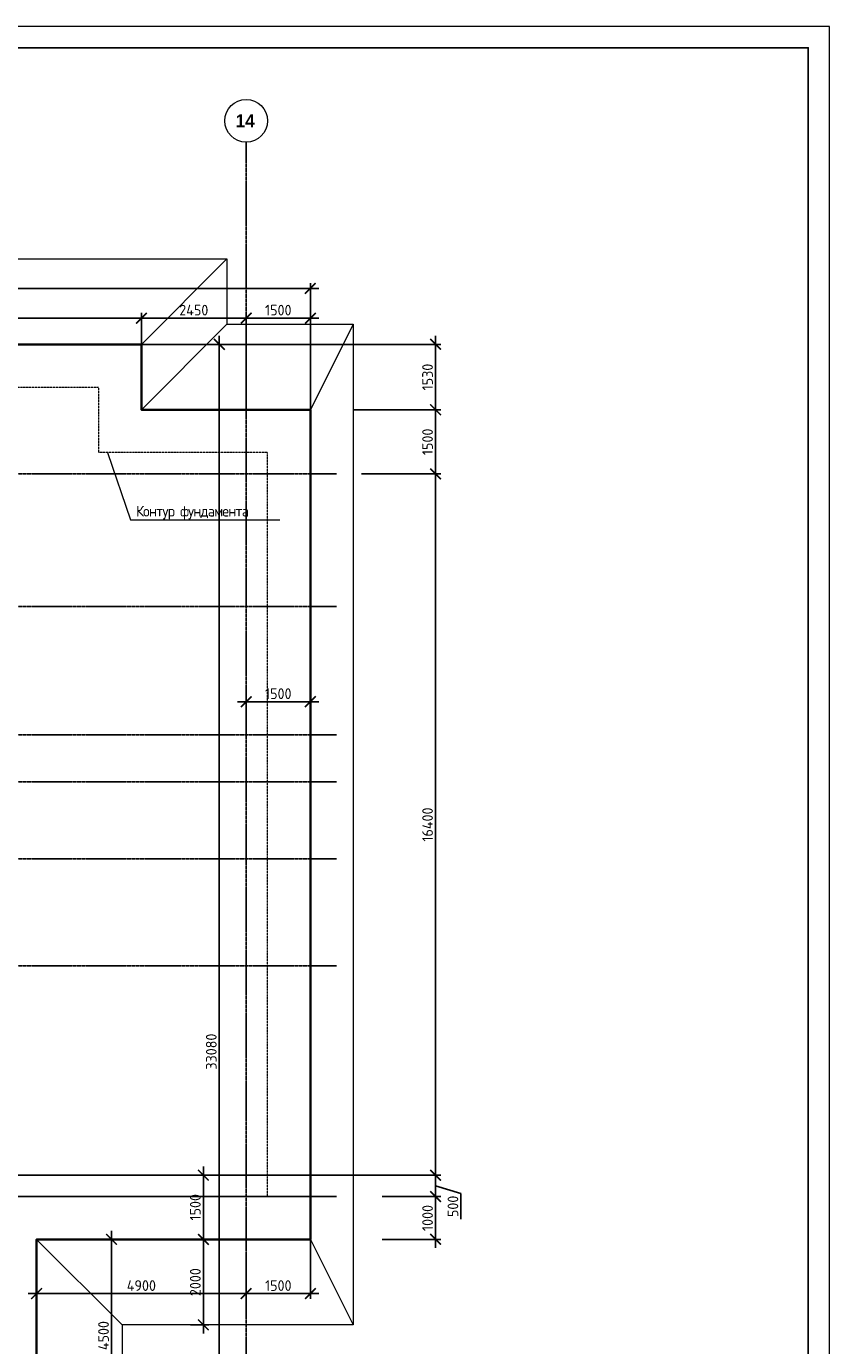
# Model space of a CAD drawing. Header units: millimetres. Extents: x -93479 to 1057970, y -66333 to 172656.
# Tile 13 of 145: x 97728 to 116503, y 29920 to 60770. Entities that reach past the tile are written whole.
import ezdxf
from ezdxf import colors
from ezdxf.entities.mleader import LeaderData, LeaderLine
from ezdxf.math import Vec2, Vec3

# ---------------------------------------------------------------- set-up
doc = ezdxf.new("R2010")
doc.units = ezdxf.units.MM
for name, pattern in [('______5', [1100, 800, -100, 100, -100]), ('DASHED', [7, 5, -2, 0]), ('осевая', [50.8, 31.75, -6.35, 6.35, -6.35])]:
    doc.linetypes.add(name, pattern=pattern)
for name, color, linetype, lineweight in [('0 Фундамент', 5, 'Continuous', 30), ('Оси', 40, '______5', 18), ('подоснова', 151, 'Continuous', 5), ('РАЗМЕРЫ', 7, 'Continuous', 9), ('ТОНКИЕ', 7, 'Continuous', 9)]:
    doc.layers.add(name, color=color, linetype=linetype, lineweight=lineweight)
doc.layers.add('ТОЛСТЫЕ_ОСНОВНЫЕ', color=6, linetype='Continuous')
doc.styles.add('GOST-2.304_Type-B', font='GOST_Common.ttf')
doc.styles.add('MtXpl_Century Gothic', font='GOTHICB.TTF', dxfattribs={"height": 0.2})
doc.linetypes.add('084-a Откосы неукрепленные', pattern='A,0.9,[11,Russia-GOST_Topo.shx,S=0.1,R=180,X=0,Y=0],1,[12,Russia-GOST_Topo.shx,S=0.1,R=180,X=0,Y=0],0.1', length=2)
doc.dimstyles.new('СПДС', dxfattribs={"dimscale": 100, "dimtxt": 2.5, "dimasz": 2.5, "dimexe": 1.25, "dimexo": 0, "dimtad": 1, "dimdec": 0, "dimtxsty": 'GOST-2.304_Type-B', "dimblk": 'ARCHTICK', "dimcen": 2.5, "dimdle": 2, "dimadec": 0, "dimazin": 2, "dimtfac": 0.75, "dimtdec": 0, "dimtmove": 1, "dimatfit": 3, "dimfxl": 1, "dimtolj": 1, "dimarcsym": 1})

# ---------------------------------------------------------------- blocks, each defined once
blk = doc.blocks.new('_ArchTick')
at = {"color": 0, "linetype": 'ByBlock', "const_width": 0.15}
blk.add_lwpolyline([(-0.5, -0.5), (0.5, 0.5)], dxfattribs=at)
blk = doc.blocks.new('*D1517')
at = {"layer": 'DEFPOINTS', "color": 0, "ltscale": 100, "transparency": 16777216}
for p in [(98762, 32405), (99718, 32405), (99168, 27905)]:
    blk.add_point(p, dxfattribs=at)
at = {"layer": 'РАЗМЕРЫ', "color": 0, "lineweight": -2, "transparency": 16777216}
for p, q in [((98762, 32405), (99843, 32405)), ((99718, 27705), (99718, 32605)), ((99168, 27905), (99843, 27905))]:
    blk.add_line(p, q, dxfattribs=at)
at = {"layer": 'РАЗМЕРЫ', "color": 0, "lineweight": -2, "ltscale": 100, "transparency": 16777216, "xscale": 250, "yscale": 250, "zscale": 250}
for p, rotation in [((99718, 32405), 90), ((99718, 27905), 270)]:
    blk.add_blockref('_ArchTick', p, dxfattribs=dict(at, rotation=rotation))
at = {"layer": 'РАЗМЕРЫ', "color": 0, "ltscale": 100, "transparency": 16777216, "insert": (99531, 30155), "char_height": 250, "attachment_point": 5, "rotation": 90, "style": 'GOST-2.304_Type-B'}
blk.add_mtext('\\A1;4500', dxfattribs=at)
blk = doc.blocks.new('*D1518')
at = {"layer": 'DEFPOINTS', "color": 0, "ltscale": 100, "transparency": 16777216}
for p in [(106047, 33405), (106047, 32405), (107293, 32405)]:
    blk.add_point(p, dxfattribs=at)
at = {"layer": 'РАЗМЕРЫ', "color": 0, "lineweight": -2, "transparency": 16777216}
for p, q in [((106047, 33405), (107418, 33405)), ((107293, 33605), (107293, 32205)), ((106047, 32405), (107418, 32405))]:
    blk.add_line(p, q, dxfattribs=at)
at = {"layer": 'РАЗМЕРЫ', "color": 0, "lineweight": -2, "ltscale": 100, "transparency": 16777216, "xscale": 250, "yscale": 250, "zscale": 250}
for p, rotation in [((107293, 33405), 90), ((107293, 32405), 270)]:
    blk.add_blockref('_ArchTick', p, dxfattribs=dict(at, rotation=rotation))
at = {"layer": 'РАЗМЕРЫ', "color": 0, "ltscale": 100, "transparency": 16777216, "insert": (107105, 32905), "char_height": 250, "attachment_point": 5, "rotation": 90, "style": 'GOST-2.304_Type-B'}
blk.add_mtext('\\A1;1000', dxfattribs=at)
blk = doc.blocks.new('*D1519')
at = {"layer": 'DEFPOINTS', "color": 0, "ltscale": 100, "transparency": 16777216}
for p in [(104366, 32666), (102866, 32031), (102866, 31137)]:
    blk.add_point(p, dxfattribs=at)
at = {"layer": 'РАЗМЕРЫ', "color": 0, "lineweight": -2, "transparency": 16777216}
for p, q in [((104366, 32666), (104366, 31012)), ((102866, 32031), (102866, 31012)), ((104566, 31137), (102666, 31137))]:
    blk.add_line(p, q, dxfattribs=at)
at = {"layer": 'РАЗМЕРЫ', "color": 0, "lineweight": -2, "ltscale": 100, "transparency": 16777216, "xscale": 250, "yscale": 250, "zscale": 250, "rotation": 180}
blk.add_blockref('_ArchTick', (102866, 31137), dxfattribs=at)
at = {"layer": 'РАЗМЕРЫ', "color": 0, "lineweight": -2, "ltscale": 100, "transparency": 16777216, "xscale": 250, "yscale": 250, "zscale": 250}
blk.add_blockref('_ArchTick', (104366, 31137), dxfattribs=at)
at = {"layer": 'РАЗМЕРЫ', "color": 0, "ltscale": 100, "transparency": 16777216, "insert": (103616, 31324), "char_height": 250, "attachment_point": 5, "style": 'GOST-2.304_Type-B'}
blk.add_mtext('\\A1;1500', dxfattribs=at)
blk = doc.blocks.new('*D1520')
at = {"layer": 'DEFPOINTS', "color": 0, "ltscale": 100, "transparency": 16777216}
for p in [(97966, 31137), (97966, 30568), (102866, 30568)]:
    blk.add_point(p, dxfattribs=at)
at = {"layer": 'РАЗМЕРЫ', "color": 0, "lineweight": -2, "transparency": 16777216}
for p, q in [((97966, 30568), (97966, 31262)), ((102866, 30568), (102866, 31262)), ((103066, 31137), (97766, 31137))]:
    blk.add_line(p, q, dxfattribs=at)
at = {"layer": 'РАЗМЕРЫ', "color": 0, "lineweight": -2, "ltscale": 100, "transparency": 16777216, "xscale": 250, "yscale": 250, "zscale": 250, "rotation": 180}
blk.add_blockref('_ArchTick', (97966, 31137), dxfattribs=at)
at = {"layer": 'РАЗМЕРЫ', "color": 0, "lineweight": -2, "ltscale": 100, "transparency": 16777216, "xscale": 250, "yscale": 250, "zscale": 250}
blk.add_blockref('_ArchTick', (102866, 31137), dxfattribs=at)
at = {"layer": 'РАЗМЕРЫ', "color": 0, "ltscale": 100, "transparency": 16777216, "insert": (100416, 31324), "char_height": 250, "attachment_point": 5, "style": 'GOST-2.304_Type-B'}
blk.add_mtext('\\A1;4900', dxfattribs=at)
blk = doc.blocks.new('*D1521')
at = {"layer": 'DEFPOINTS', "color": 0, "ltscale": 100, "transparency": 16777216}
for p in [(104973, 33905), (107293, 33905), (106671, 33405)]:
    blk.add_point(p, dxfattribs=at)
at = {"layer": 'РАЗМЕРЫ', "color": 0, "lineweight": -2, "transparency": 16777216}
for p, q in [((107293, 33205), (107293, 34105)), ((104973, 33905), (107418, 33905)), ((107887, 33476), (107293, 33655)), ((106671, 33405), (107418, 33405)), ((107887, 32876), (107887, 33476))]:
    blk.add_line(p, q, dxfattribs=at)
at = {"layer": 'РАЗМЕРЫ', "color": 0, "lineweight": -2, "ltscale": 100, "transparency": 16777216, "xscale": 250, "yscale": 250, "zscale": 250}
for p, rotation in [((107293, 33905), 90), ((107293, 33405), 270)]:
    blk.add_blockref('_ArchTick', p, dxfattribs=dict(at, rotation=rotation))
at = {"layer": 'РАЗМЕРЫ', "color": 0, "ltscale": 100, "transparency": 16777216, "insert": (107699, 33176), "char_height": 250, "attachment_point": 5, "rotation": 90, "style": 'GOST-2.304_Type-B'}
blk.add_mtext('\\A1;500', dxfattribs=at)
blk = doc.blocks.new('*D1522')
at = {"layer": 'DEFPOINTS', "color": 0, "ltscale": 100, "transparency": 16777216}
for p in [(105565, 50305), (107293, 50305), (106849, 33905)]:
    blk.add_point(p, dxfattribs=at)
at = {"layer": 'РАЗМЕРЫ', "color": 0, "lineweight": -2, "transparency": 16777216}
for p, q in [((105565, 50305), (107418, 50305)), ((107293, 33705), (107293, 50505)), ((106849, 33905), (107418, 33905))]:
    blk.add_line(p, q, dxfattribs=at)
at = {"layer": 'РАЗМЕРЫ', "color": 0, "lineweight": -2, "ltscale": 100, "transparency": 16777216, "xscale": 250, "yscale": 250, "zscale": 250}
for p, rotation in [((107293, 50305), 90), ((107293, 33905), 270)]:
    blk.add_blockref('_ArchTick', p, dxfattribs=dict(at, rotation=rotation))
at = {"layer": 'РАЗМЕРЫ', "color": 0, "ltscale": 100, "transparency": 16777216, "insert": (107105, 42105), "char_height": 250, "attachment_point": 5, "rotation": 90, "style": 'GOST-2.304_Type-B'}
blk.add_mtext('\\A1;16400', dxfattribs=at)
blk = doc.blocks.new('*D1523')
at = {"layer": 'DEFPOINTS', "color": 0, "ltscale": 100, "transparency": 16777216}
for p in [(105366, 51805), (107293, 51805), (105565, 50305)]:
    blk.add_point(p, dxfattribs=at)
at = {"layer": 'РАЗМЕРЫ', "color": 0, "lineweight": -2, "transparency": 16777216}
for p, q in [((107293, 50105), (107293, 52005)), ((105366, 51805), (107418, 51805)), ((105565, 50305), (107418, 50305))]:
    blk.add_line(p, q, dxfattribs=at)
at = {"layer": 'РАЗМЕРЫ', "color": 0, "lineweight": -2, "ltscale": 100, "transparency": 16777216, "xscale": 250, "yscale": 250, "zscale": 250}
for p, rotation in [((107293, 51805), 90), ((107293, 50305), 270)]:
    blk.add_blockref('_ArchTick', p, dxfattribs=dict(at, rotation=rotation))
at = {"layer": 'РАЗМЕРЫ', "color": 0, "ltscale": 100, "transparency": 16777216, "insert": (107105, 51055), "char_height": 250, "attachment_point": 5, "rotation": 90, "style": 'GOST-2.304_Type-B'}
blk.add_mtext('\\A1;1500', dxfattribs=at)
blk = doc.blocks.new('*D1524')
at = {"layer": 'DEFPOINTS', "color": 0, "ltscale": 100, "transparency": 16777216}
for p in [(102292, 53335), (107293, 53335), (106242, 51805)]:
    blk.add_point(p, dxfattribs=at)
at = {"layer": 'РАЗМЕРЫ', "color": 0, "lineweight": -2, "transparency": 16777216}
for p, q in [((107293, 51605), (107293, 53535)), ((102292, 53335), (107418, 53335)), ((106242, 51805), (107418, 51805))]:
    blk.add_line(p, q, dxfattribs=at)
at = {"layer": 'РАЗМЕРЫ', "color": 0, "lineweight": -2, "ltscale": 100, "transparency": 16777216, "xscale": 250, "yscale": 250, "zscale": 250}
for p, rotation in [((107293, 53335), 90), ((107293, 51805), 270)]:
    blk.add_blockref('_ArchTick', p, dxfattribs=dict(at, rotation=rotation))
at = {"layer": 'РАЗМЕРЫ', "color": 0, "ltscale": 100, "transparency": 16777216, "insert": (107105, 52570), "char_height": 250, "attachment_point": 5, "rotation": 90, "style": 'GOST-2.304_Type-B'}
blk.add_mtext('\\A1;1530', dxfattribs=at)
blk = doc.blocks.new('*D1525')
at = {"layer": 'DEFPOINTS', "color": 0, "ltscale": 100, "transparency": 16777216}
for p in [(102866, 53947), (102866, 52184), (104366, 51670)]:
    blk.add_point(p, dxfattribs=at)
at = {"layer": 'РАЗМЕРЫ', "color": 0, "lineweight": -2, "transparency": 16777216}
for p, q in [((102866, 52184), (102866, 54072)), ((104366, 51670), (104366, 54072)), ((104566, 53947), (102666, 53947))]:
    blk.add_line(p, q, dxfattribs=at)
at = {"layer": 'РАЗМЕРЫ', "color": 0, "lineweight": -2, "ltscale": 100, "transparency": 16777216, "xscale": 250, "yscale": 250, "zscale": 250, "rotation": 180}
blk.add_blockref('_ArchTick', (102866, 53947), dxfattribs=at)
at = {"layer": 'РАЗМЕРЫ', "color": 0, "lineweight": -2, "ltscale": 100, "transparency": 16777216, "xscale": 250, "yscale": 250, "zscale": 250}
blk.add_blockref('_ArchTick', (104366, 53947), dxfattribs=at)
at = {"layer": 'РАЗМЕРЫ', "color": 0, "ltscale": 100, "transparency": 16777216, "insert": (103616, 54135), "char_height": 250, "attachment_point": 5, "style": 'GOST-2.304_Type-B'}
blk.add_mtext('\\A1;1500', dxfattribs=at)
blk = doc.blocks.new('*D1526')
at = {"layer": 'DEFPOINTS', "color": 0, "ltscale": 100, "transparency": 16777216}
for p in [(100416, 53947), (100416, 53335), (102866, 53335)]:
    blk.add_point(p, dxfattribs=at)
at = {"layer": 'РАЗМЕРЫ', "color": 0, "lineweight": -2, "transparency": 16777216}
for p, q in [((100416, 53335), (100416, 54072)), ((102866, 53335), (102866, 54072)), ((103066, 53947), (100216, 53947))]:
    blk.add_line(p, q, dxfattribs=at)
at = {"layer": 'РАЗМЕРЫ', "color": 0, "lineweight": -2, "ltscale": 100, "transparency": 16777216, "xscale": 250, "yscale": 250, "zscale": 250, "rotation": 180}
blk.add_blockref('_ArchTick', (100416, 53947), dxfattribs=at)
at = {"layer": 'РАЗМЕРЫ', "color": 0, "lineweight": -2, "ltscale": 100, "transparency": 16777216, "xscale": 250, "yscale": 250, "zscale": 250}
blk.add_blockref('_ArchTick', (102866, 53947), dxfattribs=at)
at = {"layer": 'РАЗМЕРЫ', "color": 0, "ltscale": 100, "transparency": 16777216, "insert": (101641, 54135), "char_height": 250, "attachment_point": 5, "style": 'GOST-2.304_Type-B'}
blk.add_mtext('\\A1;2450', dxfattribs=at)
blk = doc.blocks.new('*D1527')
at = {"layer": 'DEFPOINTS', "color": 0, "ltscale": 100, "transparency": 16777216}
for p in [(91616, 53947), (91616, 53335), (100416, 53335)]:
    blk.add_point(p, dxfattribs=at)
at = {"layer": 'РАЗМЕРЫ', "color": 0, "lineweight": -2, "transparency": 16777216}
for p, q in [((91616, 53335), (91616, 54072)), ((100416, 53335), (100416, 54072)), ((100616, 53947), (91416, 53947))]:
    blk.add_line(p, q, dxfattribs=at)
at = {"layer": 'РАЗМЕРЫ', "color": 0, "lineweight": -2, "ltscale": 100, "transparency": 16777216, "xscale": 250, "yscale": 250, "zscale": 250, "rotation": 180}
blk.add_blockref('_ArchTick', (91616, 53947), dxfattribs=at)
at = {"layer": 'РАЗМЕРЫ', "color": 0, "lineweight": -2, "ltscale": 100, "transparency": 16777216, "xscale": 250, "yscale": 250, "zscale": 250}
blk.add_blockref('_ArchTick', (100416, 53947), dxfattribs=at)
at = {"layer": 'РАЗМЕРЫ', "color": 0, "ltscale": 100, "transparency": 16777216, "insert": (96016, 54135), "char_height": 250, "attachment_point": 5, "style": 'GOST-2.304_Type-B'}
blk.add_mtext('\\A1;8800', dxfattribs=at)
blk = doc.blocks.new('*U1953')
at = {"layer": 'ТОЛСТЫЕ_ОСНОВНЫЕ', "color": 7}
blk.add_lwpolyline([(20, 5), (836, 5), (836, 589), (20, 589)], close=True, dxfattribs=at)
at = {"layer": 'ТОНКИЕ', "color": 7}
blk.add_lwpolyline([(0, 0), (841, 0), (841, 594), (0, 594)], close=True, dxfattribs=at)
blk = doc.blocks.new('_None')
blk = doc.blocks.new('оси котлован')
at = {"color": 7, "linetype": 'ByBlock', "lineweight": -2}
blk.add_circle((101312.6, 117298.8), 500, dxfattribs=at)
at = {"layer": 'Оси', "color": 7, "linetype": 'осевая', "lineweight": 25, "transparency": 33554687}
for p, q in [((101313.1, 116798.8), (101313.1, 72367.2)), ((34980.8, 109040.5), (103420.2, 109040.5)), ((34980.8, 105940.5), (103420.2, 105940.5)), ((34980.8, 102940.5), (103420.2, 102940.5)), ((34980.8, 101840.5), (103420.2, 101840.5)), ((34980.8, 100040.5), (103420.2, 100040.5)), ((34980.8, 97540.5), (103420.2, 97540.5))]:
    blk.add_line(p, q, dxfattribs=at)
at = {"layer": 'Оси', "color": 7, "linetype": 'Continuous', "lineweight": 25, "transparency": 33554687}
for p, q in [((34980.9, 92650.6), (103420.2, 92640.5)), ((35379.4, 92150.6), (103420.2, 92140.5))]:
    blk.add_line(p, q, dxfattribs=at)
at = {"layer": 'Оси', "color": 7, "lineweight": 25, "transparency": 33554687, "style": 'MtXpl_Century Gothic'}
blk.add_text('14', height=300, dxfattribs=at).set_placement((101066.8, 117148.8))
blk = doc.blocks.new('*D1536')
at = {"layer": 'DEFPOINTS', "color": 0, "ltscale": 100, "transparency": 16777216}
for p in [(100416, 53335), (79062, 20255), (102238, 20255)]:
    blk.add_point(p, dxfattribs=at)
at = {"layer": 'РАЗМЕРЫ', "color": 0, "lineweight": -2, "transparency": 16777216}
for p, q in [((102238, 53535), (102238, 20055)), ((100416, 53335), (102363, 53335)), ((79062, 20255), (102363, 20255))]:
    blk.add_line(p, q, dxfattribs=at)
at = {"layer": 'РАЗМЕРЫ', "color": 0, "lineweight": -2, "ltscale": 100, "transparency": 16777216, "xscale": 250, "yscale": 250, "zscale": 250}
for p, rotation in [((102238, 53335), 90), ((102238, 20255), 270)]:
    blk.add_blockref('_ArchTick', p, dxfattribs=dict(at, rotation=rotation))
at = {"layer": 'РАЗМЕРЫ', "color": 0, "ltscale": 100, "transparency": 16777216, "insert": (102050, 36795), "char_height": 250, "attachment_point": 5, "rotation": 90, "style": 'GOST-2.304_Type-B'}
blk.add_mtext('\\A1;33080', dxfattribs=at)
blk = doc.blocks.new('*D1559')
at = {"layer": 'DEFPOINTS', "color": 0, "ltscale": 100, "transparency": 16777216}
for p in [(101136, 33905), (101865, 33905), (101166, 32405)]:
    blk.add_point(p, dxfattribs=at)
at = {"layer": 'РАЗМЕРЫ', "color": 0, "lineweight": -2, "transparency": 16777216}
for p, q in [((101865, 32205), (101865, 34105)), ((101136, 33905), (101990, 33905)), ((101166, 32405), (101990, 32405))]:
    blk.add_line(p, q, dxfattribs=at)
at = {"layer": 'РАЗМЕРЫ', "color": 0, "lineweight": -2, "ltscale": 100, "transparency": 16777216, "xscale": 250, "yscale": 250, "zscale": 250}
for p, rotation in [((101865, 33905), 90), ((101865, 32405), 270)]:
    blk.add_blockref('_ArchTick', p, dxfattribs=dict(at, rotation=rotation))
at = {"layer": 'РАЗМЕРЫ', "color": 0, "ltscale": 100, "transparency": 16777216, "insert": (101677, 33155), "char_height": 250, "attachment_point": 5, "rotation": 90, "style": 'GOST-2.304_Type-B'}
blk.add_mtext('\\A1;1500', dxfattribs=at)
blk = doc.blocks.new('*D1560')
at = {"layer": 'DEFPOINTS', "color": 0, "ltscale": 100, "transparency": 16777216}
for p in [(101229, 32405), (101865, 32405), (101563, 30405)]:
    blk.add_point(p, dxfattribs=at)
at = {"layer": 'РАЗМЕРЫ', "color": 0, "lineweight": -2, "transparency": 16777216}
for p, q in [((101229, 32405), (101990, 32405)), ((101865, 30205), (101865, 32605)), ((101563, 30405), (101990, 30405))]:
    blk.add_line(p, q, dxfattribs=at)
at = {"layer": 'РАЗМЕРЫ', "color": 0, "lineweight": -2, "ltscale": 100, "transparency": 16777216, "xscale": 250, "yscale": 250, "zscale": 250}
for p, rotation in [((101865, 32405), 90), ((101865, 30405), 270)]:
    blk.add_blockref('_ArchTick', p, dxfattribs=dict(at, rotation=rotation))
at = {"layer": 'РАЗМЕРЫ', "color": 0, "ltscale": 100, "transparency": 16777216, "insert": (101677, 31405), "char_height": 250, "attachment_point": 5, "rotation": 90, "style": 'GOST-2.304_Type-B'}
blk.add_mtext('\\A1;2000', dxfattribs=at)
blk = doc.blocks.new('*D1561')
at = {"layer": 'DEFPOINTS', "color": 0, "ltscale": 100, "transparency": 16777216}
for p in [(102866, 45302), (104366, 45302), (104366, 44978)]:
    blk.add_point(p, dxfattribs=at)
at = {"layer": 'РАЗМЕРЫ', "color": 0, "lineweight": -2, "transparency": 16777216}
for p, q in [((102866, 45302), (102866, 44853)), ((104366, 45302), (104366, 44853)), ((102666, 44978), (104566, 44978))]:
    blk.add_line(p, q, dxfattribs=at)
at = {"layer": 'РАЗМЕРЫ', "color": 0, "lineweight": -2, "ltscale": 100, "transparency": 16777216, "xscale": 250, "yscale": 250, "zscale": 250, "rotation": 180}
blk.add_blockref('_ArchTick', (102866, 44978), dxfattribs=at)
at = {"layer": 'РАЗМЕРЫ', "color": 0, "lineweight": -2, "ltscale": 100, "transparency": 16777216, "xscale": 250, "yscale": 250, "zscale": 250}
blk.add_blockref('_ArchTick', (104366, 44978), dxfattribs=at)
at = {"layer": 'РАЗМЕРЫ', "color": 0, "ltscale": 100, "transparency": 16777216, "insert": (103616, 45166), "char_height": 250, "attachment_point": 5, "style": 'GOST-2.304_Type-B'}
blk.add_mtext('\\A1;1500', dxfattribs=at)
blk = doc.blocks.new('*D1562')
at = {"layer": 'DEFPOINTS', "color": 0, "ltscale": 100, "transparency": 16777216}
for p in [(65713, 54757), (65713, 54643), (104366, 45302)]:
    blk.add_point(p, dxfattribs=at)
at = {"layer": 'РАЗМЕРЫ', "color": 0, "lineweight": -2, "transparency": 16777216}
for p, q in [((104566, 54643), (65513, 54643)), ((65713, 54757), (65713, 54518)), ((104366, 45302), (104366, 54768))]:
    blk.add_line(p, q, dxfattribs=at)
at = {"layer": 'РАЗМЕРЫ', "color": 0, "lineweight": -2, "ltscale": 100, "transparency": 16777216, "xscale": 250, "yscale": 250, "zscale": 250, "rotation": 180}
blk.add_blockref('_ArchTick', (65713, 54643), dxfattribs=at)
at = {"layer": 'РАЗМЕРЫ', "color": 0, "lineweight": -2, "ltscale": 100, "transparency": 16777216, "xscale": 250, "yscale": 250, "zscale": 250}
blk.add_blockref('_ArchTick', (104366, 54643), dxfattribs=at)
at = {"layer": 'РАЗМЕРЫ', "color": 0, "ltscale": 100, "transparency": 16777216, "insert": (85040, 54831), "char_height": 250, "attachment_point": 5, "style": 'GOST-2.304_Type-B'}
blk.add_mtext('\\A1;38654', dxfattribs=at)

msp = doc.modelspace()

# ---------------------------------------------------------------- linework, layer by layer
at = {"layer": '0 Фундамент', "color": 7, "linetype": 'DASHED', "lineweight": 0, "elevation": -3100}
msp.add_lwpolyline([(92616.4, 50804.7), (92616.4, 52334.7), (99416.4, 52334.7), (99416.4, 50804.7)], dxfattribs=at)
at = {"layer": '0 Фундамент', "color": 7, "linetype": 'DASHED', "lineweight": 0}
for points in [[(55566.3, 33404.7), (103366.4, 33404.7), (103366.4, 50804.7), (99416.4, 50804.7)], [(55516.4, 33404.7), (103366.4, 33404.7)]]:
    msp.add_lwpolyline(points, dxfattribs=at)
at = {"layer": 'РАЗМЕРЫ', "color": 7, "linetype": '084-a Откосы неукрепленные', "ltscale": 5}
msp.add_lwpolyline([(65712.7, 53804.7), (89616.4, 53804.7), (89616.4, 55334.7), (99383, 55334.7), (102416.4, 55334.7), (102416.4, 53804.7), (105366.4, 53804.7), (105366.4, 30404.7), (99966.4, 30404.7), (99966.4, 24404.7), (96366.4, 24404.7), (96366.4, 18254.7), (64784.6, 18254.7)], dxfattribs=at)
at = {"layer": 'РАЗМЕРЫ', "color": 7}
for points in [[(102416.4, 55334.7), (100416.4, 53334.7)], [(102416.4, 53804.7), (100416.4, 51804.7)], [(105366.4, 53804.7), (104366.4, 51804.7)], [(97966.4, 32404.7), (99966.4, 30404.7)], [(104366.4, 32404.7), (105366.4, 30404.7)]]:
    msp.add_lwpolyline(points, dxfattribs=at)
at = {"layer": 'РАЗМЕРЫ', "color": 7, "lineweight": 35, "extrusion": (0, 0, -1)}
msp.add_lwpolyline([(-63712.7, 51804.7), (-91616.4, 51804.7), (-91616.4, 53334.7), (-99383, 53334.7), (-100416.4, 53334.7), (-100416.4, 51804.7), (-104366.4, 51804.7), (-104366.4, 32404.7), (-97966.4, 32404.7), (-97966.4, 26404.7), (-94366.4, 26404.7), (-94366.4, 20254.7), (-66771.5, 20254.7)], dxfattribs=at)

# ---------------------------------------------------------------- block references
at = {"color": 7, "xscale": 100, "yscale": 100, "zscale": 100}
msp.add_blockref('*U1953', (32403.5, 1370.5), dxfattribs=at)
at = {"layer": 'РАЗМЕРЫ', "color": 7}
msp.add_blockref('оси котлован', (1553.2, -58735.8), dxfattribs=at)

# ---------------------------------------------------------------- dimensions: what is measured, and where the dimension line sits
for base, p1, p2, picture, middle in [((65712.7, 54643.1), (104366.4, 45302.1), (65712.7, 54757.5), '*D1562', (85039.5, 54830.7)), ((91616.4, 53946.9), (100416.4, 53334.7), (91616.4, 53334.7), '*D1527', (96016.4, 54134.6)), ((100416.4, 53946.9), (102866.3, 53334.7), (100416.4, 53334.7), '*D1526', (101641.3, 54134.6)), ((102866.3, 53946.9), (104366.4, 51670.4), (102866.3, 52183.6), '*D1525', (103616.3, 54134.6)), ((104366.4, 44978.3), (102866.3, 45302.1), (104366.4, 45302.1), '*D1561', (103616.3, 45165.9)), ((102866.3, 31136.8), (104366.4, 32665.6), (102866.3, 32031.3), '*D1519', (103616.3, 31324.4)), ((97966.4, 31136.8), (102866.3, 30567.6), (97966.4, 30567.6), '*D1520', (100416.3, 31324.4))]:
    dim = msp.add_linear_dim(base=base, p1=p1, p2=p2, dimstyle='СПДС', dxfattribs=at)
    dim.commit()
    dim.dimension.update_dxf_attribs({"geometry": picture, "text_midpoint": middle})
for base, p1, p2, picture, middle in [((102238.1, 20254.7), (100416.4, 53334.7), (79062.4, 20254.7), '*D1536', (102050.5, 36794.7)), ((107293, 53334.7), (106242.4, 51804.7), (102292.4, 53334.7), '*D1524', (107105.4, 52569.7)), ((107293, 51804.7), (105564.6, 50304.7), (105366.4, 51804.7), '*D1523', (107105.4, 51054.7)), ((107293, 50304.7), (106849.3, 33904.7), (105564.6, 50304.7), '*D1522', (107105.4, 42104.7)), ((101864.9536, 33905.1853), (101166.405, 32404.7263), (101135.9498, 33905.1853), '*D1559', (101677.3284, 33154.9558)), ((107293, 33904.7), (106670.5, 33404.7), (104973.3, 33904.7), '*D1521', (107699.5, 33414)), ((107293, 32404.7), (106046.7, 33404.7), (106046.7, 32404.7), '*D1518', (107105.4, 32904.7)), ((99718.4, 32404.7), (99167.9, 27904.7), (98762.2, 32404.7), '*D1517', (99530.8, 30154.7)), ((101865, 32404.7), (101563, 30404.7), (101229.4, 32404.7), '*D1560', (101677.3, 31404.7))]:
    dim = msp.add_linear_dim(base=base, p1=p1, p2=p2, angle=90, dimstyle='СПДС', dxfattribs=at)
    dim.commit()
    dim.dimension.update_dxf_attribs({"geometry": picture, "text_midpoint": middle})

# ---------------------------------------------------------------- leaders
at = {"layer": 'подоснова', "color": 7, "ltscale": 0.3}
ml = msp.add_multileader_mtext('Standard', dxfattribs=at)
ml.set_content('{\\T0.9;Контур фундамента }', color=7, style='GOST-2.304_Type-B')
ml.set_leader_properties(color=7, linetype='ByLayer', lineweight=15)
ml.set_arrow_properties(name='NONE')
ml.build(insert=Vec2(0, 0))
ml.multileader.update_dxf_attribs({"text_left_attachment_type": 6, "text_right_attachment_type": 6, "dogleg_length": 0.1, "arrow_head_size": 18})
ctx = ml.context
ctx.base_point, ctx.char_height, ctx.arrow_head_size, ctx.landing_gap_size, ctx.plane_origin = Vec3(100166.8, 49233.8), 250, 18, 20, Vec3(104921.4, 49969.1)
ctx.left_attachment, ctx.right_attachment, ctx.text_align_type = 6, 6, 1
notes = []
notes.append((ctx, [(0, (1, 1, 0), (100158.5, 49233.5), (1, 0), 0.1, [(0, [(99620.5, 50804.7)], 0, [])])]))
ctx.mtext.insert, ctx.mtext.width, ctx.mtext.alignment, ctx.mtext.flow_direction = Vec3(101604, 49558.8), 4075.871, 2, 5
for ctx, leaders in notes:
    for number, flags, end, landing, length, lines in leaders:
        leader = LeaderData()
        leader.index, (leader.has_last_leader_line, leader.has_dogleg_vector, leader.attachment_direction) = number, flags
        leader.last_leader_point, leader.dogleg_vector, leader.dogleg_length = Vec3(end), Vec3(landing), length
        for number, points, colour, breaks in lines:
            line = LeaderLine()
            line.index, line.vertices, line.color, line.breaks = number, Vec3.list(points), colors.encode_raw_color(colour), breaks
            leader.lines.append(line)
        ctx.leaders.append(leader)

doc.saveas('drawing.dxf')
